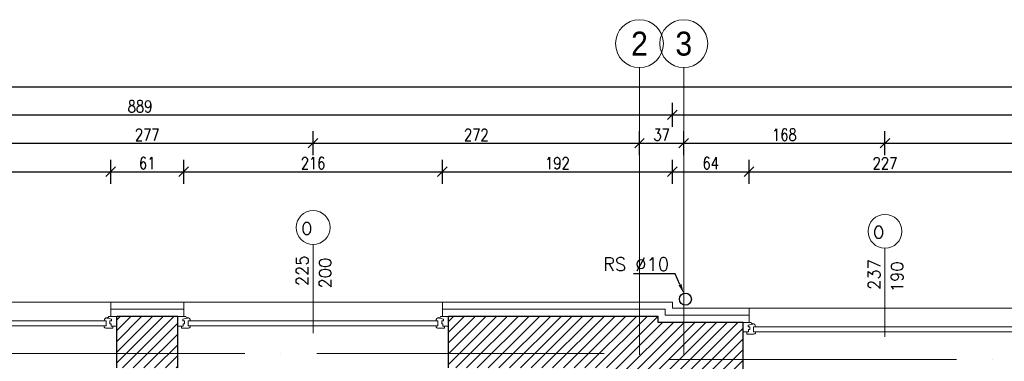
# Model space of a CAD drawing. Header units: millimetres. Extents: x -66901 to 936319, y -323998 to 488548.
# Tile 38 of 84: x 731149 to 739370, y 86987 to 89841. Entities that reach past the tile are written whole.
import ezdxf
from ezdxf import colors
from ezdxf.entities.mleader import LeaderData, LeaderLine
from ezdxf.enums import TextEntityAlignment as Align
from ezdxf.math import Vec2, Vec3

# ---------------------------------------------------------------- set-up
doc = ezdxf.new("R2010")
doc.units = ezdxf.units.MM
doc.header["$LTSCALE"] = 5
doc.header["$MEASUREMENT"] = 0
doc.linetypes.add('ACAD_ISO04W100', pattern=[30, 24, -3, 0, -3])
doc.linetypes.add('Osie$0$CONTINOUS', pattern=[0])
doc.layers.add('A_HATCH', color=7, linetype='Continuous', lineweight=5, true_color=0x999999)
doc.layers.add('A_IZOLEACJA TERMI_PROJEKTOWANA', color=7, linetype='Continuous', lineweight=15, true_color=0x6093ac)
for name, color, linetype, lineweight in [('A_KONST_ISTNIEJĄCE', 83, 'Continuous', 25), ('A_OPISY', 44, 'Continuous', 9), ('A_OSIE KONSTRUKCYJNE', 150, 'ACAD_ISO04W100', 5), ('A_STOLARKA OKIENNA', 141, 'Continuous', 15), ('A_WIDOK', 141, 'Continuous', 13), ('A_WYMIAROWANIE', 7, 'Continuous', 9)]:
    doc.layers.add(name, color=color, linetype=linetype, lineweight=lineweight)
doc.layers.add('A_RYNNY', color=71, linetype='Continuous')
doc.layers.add('K-S$UPY', color=4, linetype='Continuous')
doc.styles.add('DEMIURG_100_opisy', font='arial.ttf', dxfattribs={"width": 0.9, "height": 20})
doc.styles.get("Standard").update_dxf_attribs({"font": 'simplex.shx', "width": 0.8})
doc.linetypes.add('BATTING', pattern='A,0.0001,-0.1,[134,ltypeshp.shx,S=0.1,R=0,X=-0.1,Y=0],-0.2,[134,ltypeshp.shx,S=0.1,R=180,X=0.1,Y=0],-0.1', length=0.4001)
doc.dimstyles.new('1 do 100', dxfattribs={"dimtxt": 10, "dimasz": 8, "dimexe": 10, "dimexo": 10, "dimgap": 2, "dimtad": 1, "dimdec": 0, "dimtxsty": 'Standard', "dimblk": 'OBLIQUE', "dimcen": 2.5, "dimadec": 0, "dimazin": 0, "dimtfac": 1, "dimtdec": 0, "dimtmove": 0, "dimatfit": 3, "dimldrblk": 'OBLIQUE', "dimfxl": 10, "dimfxlon": 1, "dimarcsym": 0})

# ---------------------------------------------------------------- blocks, each defined once
blk = doc.blocks.new('*U601')
for p, q in [((-37, 0), (-37, -8)), ((-37, 0), (-30.32, 0)), ((-37, 0), (-37, -8)), ((-30.32, 0), (-29.74, -1.55)), ((193.32, 0), (192.74, -1.55)), ((200, 0), (193.32, 0)), ((200, 0), (200, -8)), ((-37, -8), (-33.8, -8)), ((-33.8, -8), (-33.8, -9.92)), ((-33.8, -8), (-32.41, -8)), ((-32.76, -2.4), (-29.74, -1.55)), ((-32.76, -3.73), (-32.76, -2.4)), ((-31.39, -3.73), (-32.76, -3.73)), ((-32.41, -8), (-32.41, -6.06)), ((-32.41, -6.06), (-31.39, -6.06)), ((-31.39, -6.06), (-31.39, -3.73)), ((-29.74, -1.55), (-28.89, -1.55)), ((-28.89, -1.55), (-28.99, -1.01)), ((-28.25, -7.98), (-28.25, -3.66)), ((-28.25, -3.66), (-26.62, -3.66)), ((-26.66, -7.98), (-28.25, -7.98)), ((-26.66, -9.03), (-26.66, -7.98)), ((191.25, -3.66), (189.62, -3.66)), ((189.66, -9.03), (189.66, -7.98)), ((189.66, -7.98), (191.25, -7.98)), ((191.25, -7.98), (191.25, -3.66)), ((191.89, -1.55), (191.99, -1.01)), ((192.74, -1.55), (191.89, -1.55)), ((195.76, -2.4), (192.74, -1.55)), ((194.39, -6.06), (194.39, -3.73)), ((194.39, -3.73), (195.76, -3.73)), ((195.41, -6.06), (194.39, -6.06)), ((195.41, -8), (195.41, -6.06)), ((196.8, -8), (195.41, -8)), ((195.76, -3.73), (195.76, -2.4)), ((200, -8), (196.8, -8)), ((196.8, -8), (196.8, -9.92)), ((-33.8, -9.92), (-27.94, -9.92)), ((196.8, -9.92), (190.94, -9.92))]:
    blk.add_line(p, q)
blk.add_lwpolyline([(-28.25, -3.66), (191.25, -3.66), (191.25, -7.98), (-28.25, -7.98)], close=True)
for centre, radius, start, end in [((-29.13, -3.52), 2.51, 356.81051, 86.81051), ((192.13, -3.52), 2.51, 93.18949, 183.18949), ((-28.03, -8.42), 1.5, 273.35533, 335.68535), ((191.03, -8.42), 1.5, 204.31465, 266.64467)]:
    blk.add_arc(centre, radius, start, end)
blk = doc.blocks.new('*U602')
for p, q in [((-26.04, 0), (-26.04, -8)), ((-26.04, 0), (-19.35, 0)), ((-26.04, 0), (-26.04, -8)), ((-19.35, 0), (-18.77, -1.55)), ((193.32, 0), (192.74, -1.55)), ((200, 0), (193.32, 0)), ((200, 0), (200, -8)), ((-26.04, -8), (-22.84, -8)), ((-22.84, -8), (-22.84, -9.92)), ((-22.84, -8), (-21.44, -8)), ((-21.8, -2.4), (-18.77, -1.55)), ((-21.8, -3.73), (-21.8, -2.4)), ((-20.42, -3.73), (-21.8, -3.73)), ((-21.44, -8), (-21.44, -6.06)), ((-21.44, -6.06), (-20.42, -6.06)), ((-20.42, -6.06), (-20.42, -3.73)), ((-18.77, -1.55), (-17.93, -1.55)), ((-17.93, -1.55), (-18.02, -1.01)), ((-17.28, -7.98), (-17.28, -3.66)), ((-17.28, -3.66), (-15.65, -3.66)), ((-15.7, -7.98), (-17.28, -7.98)), ((-15.7, -9.03), (-15.7, -7.98)), ((191.25, -3.66), (189.62, -3.66)), ((189.66, -9.03), (189.66, -7.98)), ((189.66, -7.98), (191.25, -7.98)), ((191.25, -7.98), (191.25, -3.66)), ((191.89, -1.55), (191.99, -1.01)), ((192.74, -1.55), (191.89, -1.55)), ((195.76, -2.4), (192.74, -1.55)), ((194.39, -6.06), (194.39, -3.73)), ((194.39, -3.73), (195.76, -3.73)), ((195.41, -6.06), (194.39, -6.06)), ((195.41, -8), (195.41, -6.06)), ((196.8, -8), (195.41, -8)), ((195.76, -3.73), (195.76, -2.4)), ((200, -8), (196.8, -8)), ((196.8, -8), (196.8, -9.92)), ((-22.84, -9.92), (-16.98, -9.92)), ((196.8, -9.92), (190.94, -9.92))]:
    blk.add_line(p, q)
blk.add_lwpolyline([(-17.28, -3.66), (191.25, -3.66), (191.25, -7.98), (-17.28, -7.98)], close=True)
for centre, radius, start, end in [((-18.16, -3.52), 2.51, 356.81051, 86.81051), ((192.13, -3.52), 2.51, 93.18949, 183.18949), ((-17.07, -8.42), 1.5, 273.35533, 335.68535), ((191.03, -8.42), 1.5, 204.31465, 266.64467)]:
    blk.add_arc(centre, radius, start, end)
blk = doc.blocks.new('*U603')
for p, q in [((-26, 0), (-26, -8)), ((-26, 0), (-19.32, 0)), ((-26, 0), (-26, -8)), ((-19.32, 0), (-18.74, -1.55)), ((193.32, 0), (192.74, -1.55)), ((200, 0), (193.32, 0)), ((200, 0), (200, -8)), ((-26, -8), (-22.8, -8)), ((-22.8, -8), (-22.8, -9.92)), ((-22.8, -8), (-21.41, -8)), ((-21.76, -2.4), (-18.74, -1.55)), ((-21.76, -3.73), (-21.76, -2.4)), ((-20.39, -3.73), (-21.76, -3.73)), ((-21.41, -8), (-21.41, -6.06)), ((-21.41, -6.06), (-20.39, -6.06)), ((-20.39, -6.06), (-20.39, -3.73)), ((-18.74, -1.55), (-17.89, -1.55)), ((-17.89, -1.55), (-17.99, -1.01)), ((-17.25, -7.98), (-17.25, -3.66)), ((-17.25, -3.66), (-15.62, -3.66)), ((-15.66, -7.98), (-17.25, -7.98)), ((-15.66, -9.03), (-15.66, -7.98)), ((191.25, -3.66), (189.62, -3.66)), ((189.66, -9.03), (189.66, -7.98)), ((189.66, -7.98), (191.25, -7.98)), ((191.25, -7.98), (191.25, -3.66)), ((191.89, -1.55), (191.99, -1.01)), ((192.74, -1.55), (191.89, -1.55)), ((195.76, -2.4), (192.74, -1.55)), ((194.39, -6.06), (194.39, -3.73)), ((194.39, -3.73), (195.76, -3.73)), ((195.41, -6.06), (194.39, -6.06)), ((195.41, -8), (195.41, -6.06)), ((196.8, -8), (195.41, -8)), ((195.76, -3.73), (195.76, -2.4)), ((200, -8), (196.8, -8)), ((196.8, -8), (196.8, -9.92)), ((-22.8, -9.92), (-16.94, -9.92)), ((196.8, -9.92), (190.94, -9.92))]:
    blk.add_line(p, q)
blk.add_lwpolyline([(-17.25, -3.66), (191.25, -3.66), (191.25, -7.98), (-17.25, -7.98)], close=True)
for centre, radius, start, end in [((-18.13, -3.52), 2.51, 356.81051, 86.81051), ((192.13, -3.52), 2.51, 93.18949, 183.18949), ((-17.03, -8.42), 1.5, 273.35533, 335.68535), ((191.03, -8.42), 1.5, 204.31465, 266.64467)]:
    blk.add_arc(centre, radius, start, end)
blk = doc.blocks.new('WARTOŚĆ')
at = {"layer": 'A_OPISY'}
blk.add_line((0, 0), (0, 73.97), dxfattribs=at)
blk.add_circle((0, 88.12), 14.15, dxfattribs=at)
blk.add_attdef('OZ', (-9.99, 82.42), '', height=10, dxfattribs=at)
for tag, p in [('H', (15.09, 32.64)), ('S', (-4.03, 32.64))]:
    blk.add_attdef(tag, p, '', height=10, rotation=90, dxfattribs=at)
blk = doc.blocks.new('OSI')
at = {"layer": 'A_OSIE KONSTRUKCYJNE', "ltscale": 2}
for p, q in [((17182.53, 22227.01), (17182.53, 19966.92)), ((17219.53, 22227.01), (17219.53, 19966.92)), ((16013.11, 21988.12), (17187.7, 21988.12)), ((17207.22, 21983.12), (19027.17, 21983.12))]:
    blk.add_line(p, q, dxfattribs=at)
at = {"layer": 'A_OSIE KONSTRUKCYJNE', "linetype": 'Continuous'}
for centre in [(17182.53, 22247.01), (17219.53, 22247.01)]:
    blk.add_circle(centre, 20, dxfattribs=at)
at = {"layer": 'A_OSIE KONSTRUKCYJNE', "linetype": 'Osie$0$CONTINOUS', "style": 'DEMIURG_100_opisy', "width": 0.9}
for s, p in [('2', (17182.53, 22247.01)), ('3', (17219.53, 22247.01))]:
    blk.add_text(s, height=20, dxfattribs=at).set_placement(p, align=Align.MIDDLE_CENTER)
blk = doc.blocks.new('_Oblique')
at = {"color": 0, "linetype": 'ByBlock', "lineweight": -2}
blk.add_line((-0.5, -0.5), (0.5, 0.5), dxfattribs=at)
blk = doc.blocks.new('*D402')
at = {"layer": 'A_WYMIAROWANIE', "color": 0, "lineweight": -2, "ltscale": 2, "transparency": 16777216}
for p, q in [((13485.87, 19754.53), (13485.87, 19774.53)), ((13701.26, 19754.53), (13701.26, 19774.53)), ((13485.87, 19764.53), (13701.26, 19764.53))]:
    blk.add_line(p, q, dxfattribs=at)
at = {"layer": 'Defpoints', "color": 0, "ltscale": 2, "transparency": 16777216}
for p in [(13701.26, 19764.53), (13485.87, 19655.66), (13701.26, 19655.66)]:
    blk.add_point(p, dxfattribs=at)
at = {"layer": 'A_WYMIAROWANIE', "color": 0, "lineweight": -2, "ltscale": 2, "transparency": 16777216, "xscale": 8, "yscale": 8, "zscale": 8, "rotation": 180}
blk.add_blockref('_Oblique', (13485.87, 19764.53), dxfattribs=at)
at = {"layer": 'A_WYMIAROWANIE', "color": 0, "lineweight": -2, "ltscale": 2, "transparency": 16777216, "xscale": 8, "yscale": 8, "zscale": 8}
blk.add_blockref('_Oblique', (13701.26, 19764.53), dxfattribs=at)
at = {"layer": 'A_WYMIAROWANIE', "color": 0, "ltscale": 2, "transparency": 16777216, "insert": (13593.57, 19771.63), "char_height": 10, "attachment_point": 5}
blk.add_mtext('215', dxfattribs=at)
blk = doc.blocks.new('*D403')
at = {"layer": 'A_WYMIAROWANIE', "color": 0, "lineweight": -2, "ltscale": 2, "transparency": 16777216}
for p, q in [((13701.26, 19754.53), (13701.26, 19774.53)), ((13762.26, 19754.53), (13762.26, 19774.53)), ((13701.26, 19764.53), (13762.26, 19764.53))]:
    blk.add_line(p, q, dxfattribs=at)
at = {"layer": 'Defpoints', "color": 0, "ltscale": 2, "transparency": 16777216}
for p in [(13762.26, 19764.53), (13701.26, 19655.66), (13762.26, 19655.66)]:
    blk.add_point(p, dxfattribs=at)
at = {"layer": 'A_WYMIAROWANIE', "color": 0, "lineweight": -2, "ltscale": 2, "transparency": 16777216, "xscale": 8, "yscale": 8, "zscale": 8, "rotation": 180}
blk.add_blockref('_Oblique', (13701.26, 19764.53), dxfattribs=at)
at = {"layer": 'A_WYMIAROWANIE', "color": 0, "lineweight": -2, "ltscale": 2, "transparency": 16777216, "xscale": 8, "yscale": 8, "zscale": 8}
blk.add_blockref('_Oblique', (13762.26, 19764.53), dxfattribs=at)
at = {"layer": 'A_WYMIAROWANIE', "color": 0, "ltscale": 2, "transparency": 16777216, "insert": (13731.76, 19771.63), "char_height": 10, "attachment_point": 5}
blk.add_mtext('61', dxfattribs=at)
blk = doc.blocks.new('*D404')
at = {"layer": 'A_WYMIAROWANIE', "color": 0, "lineweight": -2, "ltscale": 2, "transparency": 16777216}
for p, q in [((13762.26, 19754.53), (13762.26, 19774.53)), ((13978.26, 19754.53), (13978.26, 19774.53)), ((13762.26, 19764.53), (13978.26, 19764.53))]:
    blk.add_line(p, q, dxfattribs=at)
at = {"layer": 'Defpoints', "color": 0, "ltscale": 2, "transparency": 16777216}
for p in [(13978.26, 19764.53), (13762.26, 19655.66), (13978.26, 19655.66)]:
    blk.add_point(p, dxfattribs=at)
at = {"layer": 'A_WYMIAROWANIE', "color": 0, "lineweight": -2, "ltscale": 2, "transparency": 16777216, "xscale": 8, "yscale": 8, "zscale": 8, "rotation": 180}
blk.add_blockref('_Oblique', (13762.26, 19764.53), dxfattribs=at)
at = {"layer": 'A_WYMIAROWANIE', "color": 0, "lineweight": -2, "ltscale": 2, "transparency": 16777216, "xscale": 8, "yscale": 8, "zscale": 8}
blk.add_blockref('_Oblique', (13978.26, 19764.53), dxfattribs=at)
at = {"layer": 'A_WYMIAROWANIE', "color": 0, "ltscale": 2, "transparency": 16777216, "insert": (13870.26, 19771.63), "char_height": 10, "attachment_point": 5}
blk.add_mtext('216', dxfattribs=at)
blk = doc.blocks.new('*D405')
at = {"layer": 'A_WYMIAROWANIE', "color": 0, "lineweight": -2, "ltscale": 2, "transparency": 16777216}
for p, q in [((13978.26, 19754.53), (13978.26, 19774.53)), ((14170.26, 19754.53), (14170.26, 19774.53)), ((13978.26, 19764.53), (14170.26, 19764.53))]:
    blk.add_line(p, q, dxfattribs=at)
at = {"layer": 'Defpoints', "color": 0, "ltscale": 2, "transparency": 16777216}
for p in [(14170.26, 19764.53), (13978.26, 19655.66), (14170.26, 19655.66)]:
    blk.add_point(p, dxfattribs=at)
at = {"layer": 'A_WYMIAROWANIE', "color": 0, "lineweight": -2, "ltscale": 2, "transparency": 16777216, "xscale": 8, "yscale": 8, "zscale": 8, "rotation": 180}
blk.add_blockref('_Oblique', (13978.26, 19764.53), dxfattribs=at)
at = {"layer": 'A_WYMIAROWANIE', "color": 0, "lineweight": -2, "ltscale": 2, "transparency": 16777216, "xscale": 8, "yscale": 8, "zscale": 8}
blk.add_blockref('_Oblique', (14170.26, 19764.53), dxfattribs=at)
at = {"layer": 'A_WYMIAROWANIE', "color": 0, "ltscale": 2, "transparency": 16777216, "insert": (14074.26, 19771.63), "char_height": 10, "attachment_point": 5}
blk.add_mtext('192', dxfattribs=at)
blk = doc.blocks.new('*D406')
at = {"layer": 'A_WYMIAROWANIE', "color": 0, "lineweight": -2, "ltscale": 2, "transparency": 16777216}
for p, q in [((14170.26, 19754.53), (14170.26, 19774.53)), ((14234.26, 19754.53), (14234.26, 19774.53)), ((14170.26, 19764.53), (14234.26, 19764.53))]:
    blk.add_line(p, q, dxfattribs=at)
at = {"layer": 'Defpoints', "color": 0, "ltscale": 2, "transparency": 16777216}
for p in [(14234.26, 19764.53), (14170.26, 19655.66), (14234.26, 19650.66)]:
    blk.add_point(p, dxfattribs=at)
at = {"layer": 'A_WYMIAROWANIE', "color": 0, "lineweight": -2, "ltscale": 2, "transparency": 16777216, "xscale": 8, "yscale": 8, "zscale": 8, "rotation": 180}
blk.add_blockref('_Oblique', (14170.26, 19764.53), dxfattribs=at)
at = {"layer": 'A_WYMIAROWANIE', "color": 0, "lineweight": -2, "ltscale": 2, "transparency": 16777216, "xscale": 8, "yscale": 8, "zscale": 8}
blk.add_blockref('_Oblique', (14234.26, 19764.53), dxfattribs=at)
at = {"layer": 'A_WYMIAROWANIE', "color": 0, "ltscale": 2, "transparency": 16777216, "insert": (14202.26, 19771.63), "char_height": 10, "attachment_point": 5}
blk.add_mtext('64', dxfattribs=at)
blk = doc.blocks.new('*D407')
at = {"layer": 'A_WYMIAROWANIE', "color": 0, "lineweight": -2, "ltscale": 2, "transparency": 16777216}
for p, q in [((14234.26, 19754.53), (14234.26, 19774.53)), ((14461.26, 19754.53), (14461.26, 19774.53)), ((14234.26, 19764.53), (14461.26, 19764.53))]:
    blk.add_line(p, q, dxfattribs=at)
at = {"layer": 'Defpoints', "color": 0, "ltscale": 2, "transparency": 16777216}
for p in [(14461.26, 19764.53), (14234.26, 19650.66), (14461.26, 19650.66)]:
    blk.add_point(p, dxfattribs=at)
at = {"layer": 'A_WYMIAROWANIE', "color": 0, "lineweight": -2, "ltscale": 2, "transparency": 16777216, "xscale": 8, "yscale": 8, "zscale": 8, "rotation": 180}
blk.add_blockref('_Oblique', (14234.26, 19764.53), dxfattribs=at)
at = {"layer": 'A_WYMIAROWANIE', "color": 0, "lineweight": -2, "ltscale": 2, "transparency": 16777216, "xscale": 8, "yscale": 8, "zscale": 8}
blk.add_blockref('_Oblique', (14461.26, 19764.53), dxfattribs=at)
at = {"layer": 'A_WYMIAROWANIE', "color": 0, "ltscale": 2, "transparency": 16777216, "insert": (14347.76, 19771.55), "char_height": 10, "attachment_point": 5}
blk.add_mtext('227', dxfattribs=at)
blk = doc.blocks.new('*D416')
at = {"layer": 'A_WYMIAROWANIE', "color": 0, "lineweight": -2, "ltscale": 2, "transparency": 16777216}
for p, q in [((13593.26, 19778.36), (13593.26, 19798.36)), ((13870.28, 19778.36), (13870.28, 19798.36)), ((13593.26, 19788.36), (13870.28, 19788.36))]:
    blk.add_line(p, q, dxfattribs=at)
at = {"layer": 'Defpoints', "color": 0, "ltscale": 2, "transparency": 16777216}
for p in [(13870.28, 19788.36), (13593.26, 19655.66), (13870.28, 19655.66)]:
    blk.add_point(p, dxfattribs=at)
at = {"layer": 'A_WYMIAROWANIE', "color": 0, "lineweight": -2, "ltscale": 2, "transparency": 16777216, "xscale": 8, "yscale": 8, "zscale": 8, "rotation": 180}
blk.add_blockref('_Oblique', (13593.26, 19788.36), dxfattribs=at)
at = {"layer": 'A_WYMIAROWANIE', "color": 0, "lineweight": -2, "ltscale": 2, "transparency": 16777216, "xscale": 8, "yscale": 8, "zscale": 8}
blk.add_blockref('_Oblique', (13870.28, 19788.36), dxfattribs=at)
at = {"layer": 'A_WYMIAROWANIE', "color": 0, "ltscale": 2, "transparency": 16777216, "insert": (13731.77, 19795.39), "char_height": 10, "attachment_point": 5}
blk.add_mtext('277', dxfattribs=at)
blk = doc.blocks.new('*D417')
at = {"layer": 'A_WYMIAROWANIE', "color": 0, "lineweight": -2, "ltscale": 2, "transparency": 16777216}
for p, q in [((13870.28, 19778.36), (13870.28, 19798.36)), ((14142.76, 19778.36), (14142.76, 19798.36)), ((13870.28, 19788.36), (14142.76, 19788.36))]:
    blk.add_line(p, q, dxfattribs=at)
at = {"layer": 'Defpoints', "color": 0, "ltscale": 2, "transparency": 16777216}
for p in [(14142.76, 19788.36), (14142.76, 19700.63), (13870.28, 19655.66)]:
    blk.add_point(p, dxfattribs=at)
at = {"layer": 'A_WYMIAROWANIE', "color": 0, "lineweight": -2, "ltscale": 2, "transparency": 16777216, "xscale": 8, "yscale": 8, "zscale": 8, "rotation": 180}
blk.add_blockref('_Oblique', (13870.28, 19788.36), dxfattribs=at)
at = {"layer": 'A_WYMIAROWANIE', "color": 0, "lineweight": -2, "ltscale": 2, "transparency": 16777216, "xscale": 8, "yscale": 8, "zscale": 8}
blk.add_blockref('_Oblique', (14142.76, 19788.36), dxfattribs=at)
at = {"layer": 'A_WYMIAROWANIE', "color": 0, "ltscale": 2, "transparency": 16777216, "insert": (14006.52, 19795.39), "char_height": 10, "attachment_point": 5}
blk.add_mtext('272', dxfattribs=at)
blk = doc.blocks.new('*D418')
at = {"layer": 'A_WYMIAROWANIE', "color": 0, "lineweight": -2, "ltscale": 2, "transparency": 16777216}
for p, q in [((14142.76, 19778.36), (14142.76, 19798.36)), ((14179.76, 19778.36), (14179.76, 19798.36)), ((14142.76, 19788.36), (14179.76, 19788.36))]:
    blk.add_line(p, q, dxfattribs=at)
at = {"layer": 'Defpoints', "color": 0, "ltscale": 2, "transparency": 16777216}
for p in [(14179.76, 19788.36), (14142.76, 19700.63), (14179.76, 19701.95)]:
    blk.add_point(p, dxfattribs=at)
at = {"layer": 'A_WYMIAROWANIE', "color": 0, "lineweight": -2, "ltscale": 2, "transparency": 16777216, "xscale": 8, "yscale": 8, "zscale": 8, "rotation": 180}
blk.add_blockref('_Oblique', (14142.76, 19788.36), dxfattribs=at)
at = {"layer": 'A_WYMIAROWANIE', "color": 0, "lineweight": -2, "ltscale": 2, "transparency": 16777216, "xscale": 8, "yscale": 8, "zscale": 8}
blk.add_blockref('_Oblique', (14179.76, 19788.36), dxfattribs=at)
at = {"layer": 'A_WYMIAROWANIE', "color": 0, "ltscale": 2, "transparency": 16777216, "insert": (14161.26, 19795.47), "char_height": 10, "attachment_point": 5}
blk.add_mtext('37', dxfattribs=at)
blk = doc.blocks.new('*D419')
at = {"layer": 'A_WYMIAROWANIE', "color": 0, "lineweight": -2, "ltscale": 2, "transparency": 16777216}
for p, q in [((14179.76, 19778.36), (14179.76, 19798.36)), ((14347.76, 19778.36), (14347.76, 19798.36)), ((14179.76, 19788.36), (14347.76, 19788.36))]:
    blk.add_line(p, q, dxfattribs=at)
at = {"layer": 'Defpoints', "color": 0, "ltscale": 2, "transparency": 16777216}
for p in [(14347.76, 19788.36), (14179.76, 19701.95), (14347.76, 19663.63)]:
    blk.add_point(p, dxfattribs=at)
at = {"layer": 'A_WYMIAROWANIE', "color": 0, "lineweight": -2, "ltscale": 2, "transparency": 16777216, "xscale": 8, "yscale": 8, "zscale": 8, "rotation": 180}
blk.add_blockref('_Oblique', (14179.76, 19788.36), dxfattribs=at)
at = {"layer": 'A_WYMIAROWANIE', "color": 0, "lineweight": -2, "ltscale": 2, "transparency": 16777216, "xscale": 8, "yscale": 8, "zscale": 8}
blk.add_blockref('_Oblique', (14347.76, 19788.36), dxfattribs=at)
at = {"layer": 'A_WYMIAROWANIE', "color": 0, "ltscale": 2, "transparency": 16777216, "insert": (14263.76, 19795.47), "char_height": 10, "attachment_point": 5}
blk.add_mtext('168', dxfattribs=at)
blk = doc.blocks.new('*D420')
at = {"layer": 'A_WYMIAROWANIE', "color": 0, "lineweight": -2, "ltscale": 2, "transparency": 16777216}
for p, q in [((14347.76, 19778.36), (14347.76, 19798.36)), ((14628.76, 19778.36), (14628.76, 19798.36)), ((14347.76, 19788.36), (14628.76, 19788.36))]:
    blk.add_line(p, q, dxfattribs=at)
at = {"layer": 'Defpoints', "color": 0, "ltscale": 2, "transparency": 16777216}
for p in [(14628.76, 19788.36), (14347.76, 19663.63), (14628.76, 19663.63)]:
    blk.add_point(p, dxfattribs=at)
at = {"layer": 'A_WYMIAROWANIE', "color": 0, "lineweight": -2, "ltscale": 2, "transparency": 16777216, "xscale": 8, "yscale": 8, "zscale": 8, "rotation": 180}
blk.add_blockref('_Oblique', (14347.76, 19788.36), dxfattribs=at)
at = {"layer": 'A_WYMIAROWANIE', "color": 0, "lineweight": -2, "ltscale": 2, "transparency": 16777216, "xscale": 8, "yscale": 8, "zscale": 8}
blk.add_blockref('_Oblique', (14628.76, 19788.36), dxfattribs=at)
at = {"layer": 'A_WYMIAROWANIE', "color": 0, "ltscale": 2, "transparency": 16777216, "insert": (14488.26, 19795.47), "char_height": 10, "attachment_point": 5}
blk.add_mtext('281', dxfattribs=at)
blk = doc.blocks.new('*D426')
at = {"layer": 'A_WYMIAROWANIE', "color": 0, "lineweight": -2, "ltscale": 2, "transparency": 16777216}
for p, q in [((13281.26, 19802.03), (13281.26, 19822.03)), ((14170.26, 19802.03), (14170.26, 19822.03)), ((13281.26, 19812.03), (14170.26, 19812.03))]:
    blk.add_line(p, q, dxfattribs=at)
at = {"layer": 'Defpoints', "color": 0, "ltscale": 2, "transparency": 16777216}
for p in [(14170.26, 19812.03), (13281.26, 19655.66), (14170.26, 19655.66)]:
    blk.add_point(p, dxfattribs=at)
at = {"layer": 'A_WYMIAROWANIE', "color": 0, "lineweight": -2, "ltscale": 2, "transparency": 16777216, "xscale": 8, "yscale": 8, "zscale": 8, "rotation": 180}
blk.add_blockref('_Oblique', (13281.26, 19812.03), dxfattribs=at)
at = {"layer": 'A_WYMIAROWANIE', "color": 0, "lineweight": -2, "ltscale": 2, "transparency": 16777216, "xscale": 8, "yscale": 8, "zscale": 8}
blk.add_blockref('_Oblique', (14170.26, 19812.03), dxfattribs=at)
at = {"layer": 'A_WYMIAROWANIE', "color": 0, "ltscale": 2, "transparency": 16777216, "insert": (13725.76, 19819.14), "char_height": 10, "attachment_point": 5}
blk.add_mtext('889', dxfattribs=at)
blk = doc.blocks.new('*D427')
at = {"layer": 'A_WYMIAROWANIE', "color": 0, "lineweight": -2, "ltscale": 2, "transparency": 16777216}
for p, q in [((14170.26, 19802.03), (14170.26, 19822.03)), ((15776.26, 19802.03), (15776.26, 19822.03)), ((14170.26, 19812.03), (15776.26, 19812.03))]:
    blk.add_line(p, q, dxfattribs=at)
at = {"layer": 'Defpoints', "color": 0, "ltscale": 2, "transparency": 16777216}
for p in [(15776.26, 19812.03), (14170.26, 19655.66), (15776.26, 19650.66)]:
    blk.add_point(p, dxfattribs=at)
at = {"layer": 'A_WYMIAROWANIE', "color": 0, "lineweight": -2, "ltscale": 2, "transparency": 16777216, "xscale": 8, "yscale": 8, "zscale": 8, "rotation": 180}
blk.add_blockref('_Oblique', (14170.26, 19812.03), dxfattribs=at)
at = {"layer": 'A_WYMIAROWANIE', "color": 0, "lineweight": -2, "ltscale": 2, "transparency": 16777216, "xscale": 8, "yscale": 8, "zscale": 8}
blk.add_blockref('_Oblique', (15776.26, 19812.03), dxfattribs=at)
at = {"layer": 'A_WYMIAROWANIE', "color": 0, "ltscale": 2, "transparency": 16777216, "insert": (14973.26, 19819.14), "char_height": 10, "attachment_point": 5}
blk.add_mtext('1606', dxfattribs=at)
blk = doc.blocks.new('*D428')
at = {"layer": 'A_WYMIAROWANIE', "color": 0, "lineweight": -2, "ltscale": 2, "transparency": 16777216}
for p, q in [((13281.26, 19825.06), (13281.26, 19845.06)), ((15776.26, 19825.06), (15776.26, 19845.06)), ((15776.26, 19835.06), (13281.26, 19835.06))]:
    blk.add_line(p, q, dxfattribs=at)
at = {"layer": 'Defpoints', "color": 0, "ltscale": 2, "transparency": 16777216}
for p in [(13281.26, 19835.06), (15776.26, 19650.66), (13281.26, 19585.66)]:
    blk.add_point(p, dxfattribs=at)
at = {"layer": 'A_WYMIAROWANIE', "color": 0, "lineweight": -2, "ltscale": 2, "transparency": 16777216, "xscale": 8, "yscale": 8, "zscale": 8, "rotation": 180}
blk.add_blockref('_Oblique', (13281.26, 19835.06), dxfattribs=at)
at = {"layer": 'A_WYMIAROWANIE', "color": 0, "lineweight": -2, "ltscale": 2, "transparency": 16777216, "xscale": 8, "yscale": 8, "zscale": 8}
blk.add_blockref('_Oblique', (15776.26, 19835.06), dxfattribs=at)
at = {"layer": 'A_WYMIAROWANIE', "color": 0, "ltscale": 2, "transparency": 16777216, "insert": (14528.76, 19842.17), "char_height": 10, "attachment_point": 5}
blk.add_mtext('2495', dxfattribs=at)
blk = doc.blocks.new('A$C704C2890')
at = {"layer": 'A_HATCH'}
h = blk.add_hatch(dxfattribs=at)
h.set_pattern_fill('ANSI31', color=256, scale=2)
h.set_pattern_definition([(45, (-15049.4887, -19245.573), (-4.490128, 4.490128), [])])
h.paths.add_polyline_path([(1467, -1237), (865, -1237), (865, -584), (822, -584), (822, -1280), (1467, -1280)])
h.paths.add_polyline_path([(820, -584), (793, -584), (793, -875), (778, -875), (778, -1244), (635, -1244), (635, -1287), (820, -1287)])
h.paths.add_polyline_path([(865, -300), (793, -300), (793, -356), (865, -356)])
h.paths.add_polyline_path([(865, -5), (822, -5), (822, -70), (865, -70)])
h.paths.add_polyline_path([(822, -5), (793, -5), (793, -70), (822, -70)])
h.paths.add_polyline_path([(893, 38), (822, 38), (822, 43), (647.04, 43), (647.04, 35), (647, 0), (779, 0), (779, -5), (893, -5)])
h.paths.add_polyline_path([(1174, 38), (1130, 38), (1130, 30), (1130, -5), (1174, -5)])
h.paths.add_polyline_path([(421, 43), (370, 43), (370, 35), (370, 0), (421, 0)])
h.paths.add_polyline_path([(144, 43), (-43, 43), (-43, -73), (-35, -73), (0, -73), (0, 0), (144, 0)])
h.paths.add_polyline_path([(0, -293), (-43, -293), (-43, -349), (-35, -349), (0, -349)])
h.paths.add_polyline_path([(0, -581), (-43, -581), (-43, -1181), (0, -1181)])
h.paths.add_polyline_path([(476, -1396), (0, -1396), (0, -1377), (-43, -1377), (-43, -1439), (476, -1439), (476, -1427.08)])
h.paths.add_polyline_path([(678, -1396), (654, -1396), (635, -1396), (576, -1396), (576, -1439), (678, -1439)])
at = {"layer": 'A_IZOLEACJA TERMI_PROJEKTOWANA', "ltscale": 2}
for p, q in [((365, 43), (365, 55)), ((426, 43), (426, 55)), ((642, 43), (642, 55)), ((898, 38), (898, 50))]:
    blk.add_line(p, q, dxfattribs=at)
for points in [[(365, 55), (426, 55)], [(642, 55), (834, 55), (834, 50), (898, 50)]]:
    blk.add_lwpolyline(points, dxfattribs=at)
at = {"layer": 'A_IZOLEACJA TERMI_PROJEKTOWANA', "linetype": 'BATTING', "ltscale": 14}
for points in [[(365, 49), (426, 49)], [(642, 49), (828, 49), (828, 44), (898, 44)]]:
    blk.add_lwpolyline(points, dxfattribs=at)
at = {"layer": 'A_KONST_ISTNIEJĄCE', "ltscale": 2}
for p, q in [((370, 0), (370, 43)), ((421, 0), (421, 43)), ((647, 0), (647, 43)), ((893, -5), (893, 38))]:
    blk.add_line(p, q, dxfattribs=at)
for points in [[(421, 43), (370, 43)], [(893, 38), (822, 38), (822, 43), (647, 43)]]:
    blk.add_lwpolyline(points, dxfattribs=at)
at = {"layer": 'A_RYNNY'}
blk.add_circle((844.84, 57.42), 5, dxfattribs=at)
at = {"layer": 'A_WIDOK', "ltscale": 2}
for p, q in [((149, 55), (365, 55)), ((426, 55), (642, 55)), ((898, 50), (1125, 50))]:
    blk.add_line(p, q, dxfattribs=at)
at = {"layer": 'A_OPISY', "color": 144, "transparency": 33554559}
ref = blk.add_blockref('WARTOŚĆ', (534.02, 29.13), dxfattribs=at)
ref.add_attrib('S', '225', (529.98, 68.3), dxfattribs={"color": 0, "height": 10, "rotation": 90})
ref.add_attrib('H', '200', (549.11, 66.35), dxfattribs={"color": 0, "height": 10, "rotation": 90})
ref.add_attrib('OZ', 'O', (524.03, 111.41), dxfattribs={"color": 0, "height": 10})
ref = blk.add_blockref('WARTOŚĆ', (1011.5, 25.99), dxfattribs=at)
ref.add_attrib('S', '237', (1007.47, 65.16), dxfattribs={"color": 0, "height": 10, "rotation": 90})
ref.add_attrib('H', '190', (1026.59, 63.21), dxfattribs={"color": 0, "height": 10, "rotation": 90})
ref.add_attrib('OZ', 'O', (1001.51, 108.27), dxfattribs={"color": 0, "height": 10})
at = {"layer": 'A_OSIE KONSTRUKCYJNE'}
blk.add_blockref('OSI', (-16376.03, -21976.12), dxfattribs=at)
at = {"layer": 'A_STOLARKA OKIENNA', "transparency": 33554559, "xscale": -1}
for name, p in [('*U603', (344, 43)), ('*U602', (621, 43)), ('*U601', (1093, 38))]:
    blk.add_blockref(name, p, dxfattribs=at)
at = {"layer": 'A_OPISY'}
blk.add_text('RS %%C10', height=11, dxfattribs=at).set_placement((776.12, 81.09))
for tag, p in [('90+15', (1523.57, -388.18)), ('200', (1523.57, -407.04))]:
    blk.add_attdef(tag, p, '', height=9.86, dxfattribs=at)
blk.add_attdef('OZ', (1572.64, -382.31), '', height=9.86, rotation=270, dxfattribs=at)
at = {"layer": 'A_WYMIAROWANIE', "ltscale": 2}
for base, p1, p2, picture, middle in [((-55, 234.4), (2440, 50), (-55, -15), '*D428', (1192.5, 241.51)), ((834, 211.37), (-55, 55), (834, 55), '*D426', (389.5, 218.48))]:
    dim = blk.add_linear_dim(base=base, p1=p1, p2=p2, dimstyle='1 do 100', dxfattribs=at)
    dim.commit()
    dim.dimension.update_dxf_attribs({"geometry": picture, "text_midpoint": middle, "insert": (-13336.26, -19600.66)})
for base, p1, p2, picture, middle in [((2440, 211.37), (834, 55), (2440, 50), '*D427', (1637, 218.48)), ((534.02, 187.7), (257, 55), (534.02, 55), '*D416', (395.51, 194.73)), ((806.5, 187.7), (534.02, 55), (806.5, 99.97), '*D417', (670.26, 194.73)), ((843.5, 187.7), (806.5, 99.97), (843.5, 101.29), '*D418', (825, 194.81)), ((1011.5, 187.7), (843.5, 101.29), (1011.5, 62.97), '*D419', (927.5, 194.81)), ((1292.5, 187.7), (1011.5, 62.97), (1292.5, 62.97), '*D420', (1152, 194.81)), ((365, 163.87), (149.61, 55), (365, 55), '*D402', (257.31, 170.97)), ((426, 163.87), (365, 55), (426, 55), '*D403', (395.5, 170.97)), ((642, 163.87), (426, 55), (642, 55), '*D404', (534, 170.97)), ((834, 163.87), (642, 55), (834, 55), '*D405', (738, 170.97)), ((898, 163.87), (834, 55), (898, 50), '*D406', (866, 170.97)), ((1125, 163.87), (898, 50), (1125, 50), '*D407', (1011.5, 170.89))]:
    dim = blk.add_linear_dim(base=base, p1=p1, p2=p2, dimstyle='1 do 100', override={"dimtmove": 1}, dxfattribs=at)
    dim.commit()
    dim.dimension.update_dxf_attribs({"geometry": picture, "text_midpoint": middle, "insert": (-13336.26, -19600.66)})
at = {"layer": 'A_OPISY'}
ml = blk.add_multileader_mtext('Standard', dxfattribs=at)
ml.set_content('', color=256)
ml.set_leader_properties()
ml.build(insert=Vec2(0, 0))
ml.multileader.update_dxf_attribs({"dogleg_length": 35, "arrow_head_size": 8})
ctx = ml.context
ctx.base_point, ctx.arrow_head_size, ctx.plane_origin = Vec3(797.39, 78.67), 8, Vec3(883.13, 55.83)
ctx.text_align_type = 2
notes = []
notes.append((ctx, [(0, (1, 1, 0), (836.39, 78.67), (-1, 0), 35, [(0, [(843.49, 62.24)], 0, [])])]))
ctx.mtext.insert, ctx.mtext.alignment, ctx.mtext.flow_direction = Vec3(799.39, 80.67), 3, 5
for ctx, leaders in notes:
    for number, flags, end, landing, length, lines in leaders:
        leader = LeaderData()
        leader.index, (leader.has_last_leader_line, leader.has_dogleg_vector, leader.attachment_direction) = number, flags
        leader.last_leader_point, leader.dogleg_vector, leader.dogleg_length = Vec3(end), Vec3(landing), length
        for number, points, colour, breaks in lines:
            line = LeaderLine()
            line.index, line.vertices, line.color, line.breaks = number, Vec3.list(points), colors.encode_raw_color(colour), breaks
            leader.lines.append(line)
        ctx.leaders.append(leader)

msp = doc.modelspace()

# ---------------------------------------------------------------- block references
at = {"layer": 'K-S$UPY', "xscale": 10, "yscale": 10, "zscale": 10}
msp.add_blockref('A$C704C2890', (728259, 86931.848), dxfattribs=at)

doc.saveas('drawing.dxf')
